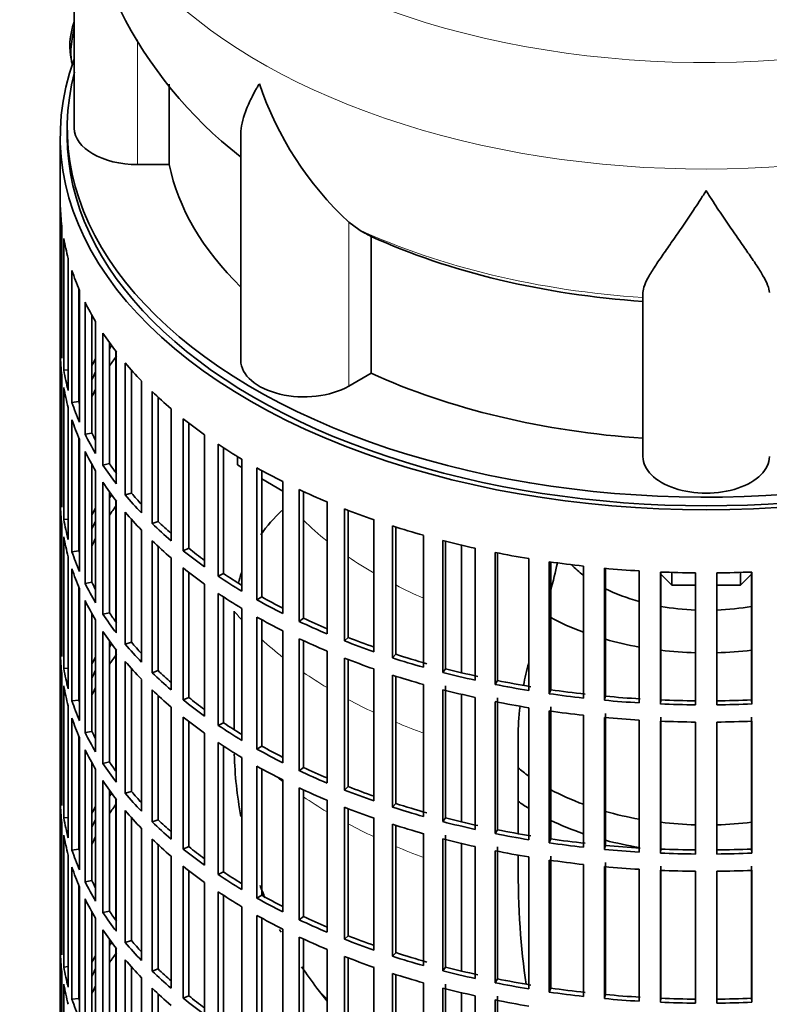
# Model space of a CAD drawing. Header units: millimetres. Extents: x 148 to 904, y -3227 to 2234.
# Tile 4 of 25: x 687 to 794, y -3091 to -2951. Entities that reach past the tile are written whole.
import ezdxf

# ---------------------------------------------------------------- set-up
doc = ezdxf.new("R2010")
doc.units = ezdxf.units.MM
for name, color, linetype in [('M5X8_UNI7687', 7, 'Continuous'), ('VSI134_DIFFUSORE', 7, 'Continuous'), ('VSI134_FILTRO_A', 7, 'Continuous'), ('VSI134_GIUNTO_8×', 7, 'Continuous'), ('VSI134_SUPPORTO_', 7, 'Continuous')]:
    doc.layers.add(name, color=color, linetype=linetype)

# ---------------------------------------------------------------- blocks, each defined once
blk = doc.blocks.new('SE4')
at = {"layer": 'M5X8_UNI7687', "color": 7, "linetype": 'Continuous', "lineweight": 35}
blk.add_arc((704.61, -2955.09), 10, 159.6255, 193.1681, dxfattribs=at)
blk.add_ellipse((696.44, -2953.37), major_axis=(1.01, 4.83), ratio=0.279258, start_param=1.436063, end_param=2.733198, dxfattribs=at)
at = {"layer": 'VSI134_DIFFUSORE', "color": 7, "linetype": 'Continuous', "lineweight": 35}
for p, q in [((695.24, -2923.67), (695.24, -2966.73)), ((708.77, -2971.92), (708.77, -2960.48)), ((718.96, -2967.63), (718.96, -2999.79)), ((704.24, -2971.92), (708.77, -2971.92)), ((735.75, -2981.17), (734.33, -2980.12)), ((737.53, -3001.62), (737.53, -2982.14)), ((776.24, -3013.49), (776.24, -2990.15)), ((734.33, -3003.47), (737.53, -3001.62))]:
    blk.add_line(p, q, dxfattribs=at)
at = {"layer": 'VSI134_DIFFUSORE', "color": 4, "linetype": 'Continuous', "lineweight": 9}
for p, q in [((704.24, -2971.92), (704.24, -2954.17)), ((734.33, -3003.47), (734.33, -2980.12))]:
    blk.add_line(p, q, dxfattribs=at)
at = {"layer": 'VSI134_DIFFUSORE', "color": 7, "linetype": 'Continuous', "lineweight": 35}
for centre, radius, start, end in [((756.35, -2922.61), 61.03, 181.0134, 232.1226), ((766.83, -2945.17), 47.73, 198.6373, 227.0857), ((743.66, -2968.78), 14.7, 237.4509, 245.3566)]:
    blk.add_arc(centre, radius, start, end, dxfattribs=at)
at = {"layer": 'VSI134_DIFFUSORE', "color": 4, "linetype": 'Continuous', "lineweight": 9}
for centre, major_axis, start_param, end_param in [((785.24, -2907.95), (85.67, 0), 2.814065, 6.283185), ((785.24, -2920.71), (-89.83, 0), 0, 3.208728), ((785.24, -2945.25), (-79.5, 0), 0.898849, 1.457346)]:
    blk.add_ellipse(centre, major_axis=major_axis, ratio=0.57735, start_param=start_param, end_param=end_param, dxfattribs=at)
at = {"layer": 'VSI134_DIFFUSORE', "color": 7, "linetype": 'Continuous', "lineweight": 35}
for centre, major_axis, start_param, end_param in [((704.24, -2966.73), (9, 0), 3.141593, 4.712389), ((785.24, -2966.73), (-77, 0), 0.117151, 0.534109), ((785.24, -2947.25), (-77, 0), 0.902549, 1.453645), ((727.96, -2999.79), (9, 0), 3.141593, 5.497787), ((785.24, -2966.73), (-77, 0), 0.902549, 1.453645), ((785.24, -3013.49), (-9, 0), 0, 3.141593)]:
    blk.add_ellipse(centre, major_axis=major_axis, ratio=0.57735, start_param=start_param, end_param=end_param, dxfattribs=at)
for points, knots in [([(718.96, -2967.65), (718.96, -2967.49), (718.97, -2967.33), (719.05, -2966.16), (719.34, -2965.1), (720.01, -2963.43), (720.27, -2962.86), (720.73, -2961.97), (720.89, -2961.66), (721.14, -2961.2), (721.28, -2960.97), (721.41, -2960.74), (721.5, -2960.58), (721.55, -2960.5), (721.6, -2960.42)], [0.4600931, 0.4600931, 0.4600931, 0.4600931, 0.5, 0.5, 0.75, 0.75, 0.875, 0.875, 0.9375, 0.9375, 0.96875, 0.984375, 0.984375, 1, 1, 1, 1]), ([(785.24, -2975.64), (785.11, -2975.85), (784.97, -2976.06), (784.71, -2976.48), (784.57, -2976.69), (784.18, -2977.31), (783.91, -2977.71), (783.13, -2978.9), (782.61, -2979.67), (781.6, -2981.15), (781.1, -2981.86), (780.15, -2983.21), (779.7, -2983.85), (778.86, -2985.08), (778.46, -2985.65), (777.92, -2986.48), (777.75, -2986.74), (777.43, -2987.26), (777.27, -2987.51), (776.86, -2988.23), (776.64, -2988.67), (776.33, -2989.46), (776.24, -2989.83), (776.24, -2990.15)], [0, 0, 0, 0, 0.03125, 0.03125, 0.0625, 0.0625, 0.125, 0.125, 0.25, 0.25, 0.375, 0.375, 0.5, 0.5, 0.625, 0.625, 0.6875, 0.6875, 0.75, 0.75, 0.875, 0.875, 1, 1, 1, 1]), ([(794.24, -2990.15), (794.24, -2989.83), (794.15, -2989.47), (793.84, -2988.67), (793.61, -2988.23), (793.2, -2987.51), (793.05, -2987.26), (792.73, -2986.74), (792.56, -2986.48), (792.02, -2985.66), (791.62, -2985.08), (790.78, -2983.86), (790.32, -2983.21), (789.38, -2981.86), (788.88, -2981.15), (787.87, -2979.67), (787.35, -2978.91), (786.56, -2977.71), (786.3, -2977.31), (785.9, -2976.69), (785.77, -2976.48), (785.5, -2976.06), (785.37, -2975.85), (785.24, -2975.64)], [0, 0, 0, 0, 0.125, 0.125, 0.25, 0.25, 0.3125, 0.3125, 0.375, 0.375, 0.5, 0.5, 0.625, 0.625, 0.75, 0.75, 0.875, 0.875, 0.9375, 0.9375, 0.96875, 0.96875, 1, 1, 1, 1])]:
    blk.add_open_spline(points, degree=3, knots=knots, dxfattribs=at)
at = {"layer": 'VSI134_FILTRO_A', "color": 7, "linetype": 'Continuous', "lineweight": 35}
for p, q in [((693.24, -2967.95), (693.24, -3132.07)), ((693.25, -2977.81), (693.25, -2996.59)), ((693.47, -2980.69), (693.47, -2999.47)), ((693.73, -2982.43), (693.73, -3001.21)), ((694.38, -2985.29), (694.38, -3004.07)), ((694.91, -2987.02), (694.91, -3005.8)), ((695.89, -2989.59), (695.89, -3005.67)), ((695.99, -2989.83), (695.99, -3008.61)), ((696.78, -2991.52), (696.78, -3010.3)), ((697.73, -2993.33), (697.73, -3010.13)), ((698.28, -2994.28), (698.28, -3013.06)), ((699.32, -2995.92), (699.32, -3014.7)), ((693.47, -2996.58), (693.25, -2996.59)), ((700.24, -2997.26), (700.24, -3014.48)), ((701.23, -2998.59), (701.23, -3017.36)), ((693.25, -2999.04), (693.25, -3017.82)), ((702.51, -3000.17), (702.51, -3018.95)), ((694.38, -3001.16), (693.73, -3001.21)), ((703.4, -3001.19), (703.4, -3018.68)), ((693.47, -3001.92), (693.47, -3020.7)), ((704.82, -3002.73), (704.82, -3021.51)), ((693.73, -3003.66), (693.73, -3022.44)), ((706.33, -3004.24), (706.33, -3023.02)), ((695.89, -3005.67), (694.91, -3005.8)), ((707.17, -3005.04), (707.17, -3022.71)), ((694.38, -3006.52), (694.38, -3025.3)), ((709.02, -3006.68), (709.02, -3025.46)), ((694.91, -3008.24), (694.91, -3027.02)), ((710.75, -3008.11), (710.75, -3026.89)), ((711.55, -3008.73), (711.55, -3026.54)), ((695.89, -3010.82), (695.89, -3026.9)), ((695.99, -3011.06), (695.99, -3029.84)), ((697.73, -3010.13), (696.78, -3010.3)), ((713.8, -3010.4), (713.8, -3029.18)), ((696.78, -3012.75), (696.78, -3031.53)), ((715.74, -3011.74), (715.74, -3030.52)), ((716.48, -3012.22), (716.48, -3030.13)), ((719.12, -3013.87), (719.12, -3032.65)), ((697.73, -3014.56), (697.73, -3031.36)), ((698.28, -3015.5), (698.28, -3034.28)), ((700.24, -3014.48), (699.32, -3014.7)), ((721.26, -3015.1), (721.26, -3033.88)), ((721.94, -3015.48), (721.94, -3033.46)), ((693.47, -3017.81), (693.25, -3017.82)), ((699.32, -3017.15), (699.32, -3035.93)), ((724.95, -3017.05), (724.95, -3035.83)), ((727.27, -3018.18), (727.27, -3036.96)), ((700.24, -3018.49), (700.24, -3035.71)), ((701.23, -3019.81), (701.23, -3038.59)), ((703.4, -3018.68), (702.51, -3018.95)), ((727.88, -3018.46), (727.88, -3036.5)), ((693.25, -3020.26), (693.25, -3039.04)), ((731.24, -3019.94), (731.24, -3038.72)), ((733.72, -3020.94), (733.72, -3039.72)), ((734.25, -3021.15), (734.25, -3039.23)), ((694.38, -3022.39), (693.73, -3022.44)), ((702.51, -3021.4), (702.51, -3040.18)), ((703.4, -3022.42), (703.4, -3039.91)), ((737.93, -3022.49), (737.93, -3041.27)), ((693.47, -3023.15), (693.47, -3041.93)), ((704.82, -3023.96), (704.82, -3042.74)), ((707.17, -3022.71), (706.33, -3023.02)), ((740.56, -3023.36), (740.56, -3042.14)), ((741.02, -3023.51), (741.02, -3041.63)), ((693.73, -3024.89), (693.73, -3043.67)), ((744.99, -3024.7), (744.99, -3043.48)), ((706.33, -3025.47), (706.33, -3044.25)), ((707.17, -3026.27), (707.17, -3043.94)), ((711.55, -3026.54), (710.75, -3026.89)), ((747.73, -3025.44), (747.73, -3044.21)), ((748.12, -3025.53), (748.12, -3043.68)), ((752.35, -3026.54), (752.35, -3045.32)), ((694.38, -3027.75), (694.38, -3046.53)), ((695.89, -3026.9), (694.91, -3027.02)), ((709.02, -3027.91), (709.02, -3046.69)), ((755.2, -3027.14), (755.2, -3045.92)), ((755.5, -3027.2), (755.5, -3045.37)), ((759.97, -3028.01), (759.97, -3046.79)), ((694.91, -3029.47), (694.91, -3048.25)), ((710.75, -3029.34), (710.75, -3048.12)), ((762.89, -3028.46), (762.89, -3047.24)), ((763.11, -3028.49), (763.11, -3046.67)), ((767.77, -3029.08), (767.77, -3047.86)), ((770.76, -3029.39), (770.76, -3048.17)), ((770.89, -3029.4), (770.89, -3047.59)), ((711.55, -3029.96), (711.55, -3047.77)), ((716.48, -3030.13), (715.74, -3030.52)), ((775.71, -3029.76), (775.71, -3048.54)), ((778.73, -3029.92), (778.73, -3048.7)), ((778.77, -3029.92), (778.77, -3048.12)), ((783.72, -3030.04), (783.72, -3048.82)), ((786.75, -3030.04), (786.75, -3048.82)), ((791.7, -3029.92), (791.7, -3048.12)), ((791.75, -3029.92), (791.75, -3048.7)), ((695.89, -3032.05), (695.89, -3048.13)), ((695.99, -3032.29), (695.99, -3051.07)), ((697.73, -3031.36), (696.78, -3031.53)), ((713.8, -3031.63), (713.8, -3050.41)), ((715.74, -3032.97), (715.74, -3051.75)), ((716.48, -3033.45), (716.48, -3051.36)), ((721.94, -3033.46), (721.26, -3033.88)), ((696.78, -3033.98), (696.78, -3052.76)), ((719.12, -3035.1), (719.12, -3053.88)), ((697.73, -3035.79), (697.73, -3052.59)), ((700.24, -3035.71), (699.32, -3035.93)), ((721.26, -3036.33), (721.26, -3055.11)), ((727.88, -3036.5), (727.27, -3036.96)), ((698.28, -3036.73), (698.28, -3055.51)), ((721.94, -3036.71), (721.94, -3054.69)), ((693.47, -3039.04), (693.25, -3039.04)), ((699.32, -3038.38), (699.32, -3057.16)), ((724.95, -3038.28), (724.95, -3057.06)), ((727.27, -3039.41), (727.27, -3058.19)), ((734.25, -3039.23), (733.72, -3039.72)), ((700.24, -3039.72), (700.24, -3056.93)), ((703.4, -3039.91), (702.51, -3040.18)), ((727.88, -3039.69), (727.88, -3057.73)), ((693.25, -3041.49), (693.25, -3060.27)), ((701.23, -3041.04), (701.23, -3059.82)), ((731.24, -3041.16), (731.24, -3059.94)), ((733.72, -3042.17), (733.72, -3060.95)), ((741.02, -3041.63), (740.56, -3042.14)), ((694.38, -3043.62), (693.73, -3043.67)), ((702.51, -3042.63), (702.51, -3061.41)), ((734.25, -3042.38), (734.25, -3060.46)), ((693.47, -3044.38), (693.47, -3063.16)), ((703.4, -3043.65), (703.4, -3061.14)), ((707.17, -3043.94), (706.33, -3044.25)), ((737.93, -3043.72), (737.93, -3062.5)), ((740.56, -3044.59), (740.56, -3063.37)), ((741.02, -3044.74), (741.02, -3062.86)), ((748.12, -3043.68), (747.73, -3044.21)), ((693.73, -3046.12), (693.73, -3064.9)), ((704.82, -3045.19), (704.82, -3063.97)), ((744.99, -3045.93), (744.99, -3064.7)), ((748.12, -3046.13), (748.12, -3064.91)), ((755.5, -3045.37), (755.2, -3045.92)), ((706.33, -3046.7), (706.33, -3065.48)), ((707.17, -3047.5), (707.17, -3065.17)), ((711.55, -3047.77), (710.75, -3048.12)), ((747.73, -3046.66), (747.73, -3065.44)), ((752.35, -3047.77), (752.35, -3066.55)), ((755.5, -3047.82), (755.5, -3066.6)), ((763.11, -3046.67), (762.89, -3047.24)), ((770.89, -3047.59), (770.76, -3048.17)), ((694.38, -3048.98), (694.38, -3067.76)), ((695.89, -3048.13), (694.91, -3048.25)), ((709.02, -3049.14), (709.02, -3067.92)), ((755.2, -3048.37), (755.2, -3067.15)), ((759.97, -3049.23), (759.97, -3068.01)), ((763.11, -3049.12), (763.11, -3067.9)), ((778.77, -3048.12), (778.73, -3048.7)), ((791.7, -3048.12), (791.75, -3048.7)), ((710.75, -3050.57), (710.75, -3069.35)), ((762.89, -3049.69), (762.89, -3068.47)), ((767.77, -3050.31), (767.77, -3069.09)), ((770.76, -3050.62), (770.76, -3069.4)), ((770.89, -3050.04), (770.89, -3068.82)), ((778.77, -3050.57), (778.77, -3069.35)), ((791.7, -3050.57), (791.7, -3069.35)), ((694.91, -3050.7), (694.91, -3069.48)), ((711.55, -3051.19), (711.55, -3069)), ((716.48, -3051.36), (715.74, -3051.75)), ((775.71, -3050.99), (775.71, -3069.77)), ((778.73, -3051.14), (778.73, -3069.92)), ((783.72, -3051.27), (783.72, -3070.05)), ((786.75, -3051.27), (786.75, -3070.05)), ((791.75, -3051.14), (791.75, -3069.92)), ((695.89, -3053.27), (695.89, -3069.36)), ((697.73, -3052.59), (696.78, -3052.76)), ((713.8, -3052.86), (713.8, -3071.64)), ((695.99, -3053.52), (695.99, -3072.3)), ((715.74, -3054.2), (715.74, -3072.98)), ((716.48, -3054.68), (716.48, -3072.59)), ((721.94, -3054.69), (721.26, -3055.11)), ((696.78, -3055.21), (696.78, -3073.99)), ((697.73, -3057.02), (697.73, -3073.82)), ((700.24, -3056.93), (699.32, -3057.16)), ((719.12, -3056.33), (719.12, -3075.11)), ((721.26, -3057.56), (721.26, -3076.34)), ((698.28, -3057.96), (698.28, -3076.74)), ((721.94, -3057.94), (721.94, -3075.92)), ((727.88, -3057.73), (727.27, -3058.19)), ((693.47, -3060.27), (693.25, -3060.27)), ((699.32, -3059.61), (699.32, -3078.38)), ((724.95, -3059.51), (724.95, -3078.29)), ((734.25, -3060.46), (733.72, -3060.95)), ((700.24, -3060.94), (700.24, -3078.16)), ((703.4, -3061.14), (702.51, -3061.41)), ((727.27, -3060.64), (727.27, -3079.42)), ((727.88, -3060.92), (727.88, -3078.96)), ((693.25, -3062.72), (693.25, -3081.5)), ((701.23, -3062.27), (701.23, -3081.05)), ((731.24, -3062.39), (731.24, -3081.17)), ((741.02, -3062.86), (740.56, -3063.37)), ((702.51, -3063.86), (702.51, -3082.64)), ((733.72, -3063.4), (733.72, -3082.18)), ((734.25, -3063.6), (734.25, -3081.69)), ((693.47, -3065.61), (693.47, -3084.39)), ((694.38, -3064.85), (693.73, -3064.9)), ((703.4, -3064.88), (703.4, -3082.37)), ((707.17, -3065.17), (706.33, -3065.48)), ((737.93, -3064.95), (737.93, -3083.73)), ((740.56, -3065.82), (740.56, -3084.6)), ((741.02, -3065.97), (741.02, -3084.09)), ((748.12, -3064.91), (747.73, -3065.44)), ((693.73, -3067.35), (693.73, -3086.13)), ((704.82, -3066.42), (704.82, -3085.2)), ((744.99, -3067.15), (744.99, -3085.93)), ((748.12, -3067.36), (748.12, -3086.14)), ((755.5, -3066.6), (755.2, -3067.15)), ((706.33, -3067.93), (706.33, -3086.71)), ((707.17, -3068.73), (707.17, -3086.4)), ((747.73, -3067.89), (747.73, -3086.67)), ((763.11, -3067.9), (762.89, -3068.47)), ((770.89, -3068.82), (770.76, -3069.4)), ((694.38, -3070.21), (694.38, -3088.99)), ((695.89, -3069.36), (694.91, -3069.48)), ((711.55, -3069), (710.75, -3069.35)), ((752.35, -3069), (752.35, -3087.78)), ((755.2, -3069.6), (755.2, -3088.38)), ((755.5, -3069.04), (755.5, -3087.82)), ((778.77, -3069.35), (778.73, -3069.92)), ((791.7, -3069.35), (791.75, -3069.92)), ((709.02, -3070.37), (709.02, -3089.14)), ((759.97, -3070.46), (759.97, -3089.24)), ((762.89, -3070.92), (762.89, -3089.7)), ((763.11, -3070.35), (763.11, -3089.13)), ((767.77, -3071.54), (767.77, -3090.32)), ((770.89, -3071.27), (770.89, -3090.05)), ((694.91, -3071.93), (694.91, -3090.71)), ((710.75, -3071.8), (710.75, -3090.58)), ((711.55, -3072.42), (711.55, -3090.23)), ((716.48, -3072.59), (715.74, -3072.98)), ((770.76, -3071.84), (770.76, -3090.62)), ((775.71, -3072.22), (775.71, -3091)), ((778.73, -3072.37), (778.73, -3091.15)), ((778.77, -3071.8), (778.77, -3090.58)), ((783.72, -3072.5), (783.72, -3091.28)), ((786.75, -3072.5), (786.75, -3091.28)), ((791.7, -3071.8), (791.7, -3090.58)), ((791.75, -3072.37), (791.75, -3091.15)), ((697.73, -3073.82), (696.78, -3073.99)), ((713.8, -3074.09), (713.8, -3092.87)), ((695.89, -3074.5), (695.89, -3090.59)), ((695.99, -3074.75), (695.99, -3093.53)), ((715.74, -3075.43), (715.74, -3094.21)), ((696.78, -3076.44), (696.78, -3095.22)), ((716.48, -3075.91), (716.48, -3093.82)), ((721.94, -3075.92), (721.26, -3076.34)), ((697.73, -3078.24), (697.73, -3095.04)), ((700.24, -3078.16), (699.32, -3078.38)), ((719.12, -3077.56), (719.12, -3096.33)), ((698.28, -3079.19), (698.28, -3097.97)), ((721.26, -3078.79), (721.26, -3097.57)), ((721.94, -3079.16), (721.94, -3097.14)), ((727.88, -3078.96), (727.27, -3079.42)), ((699.32, -3080.83), (699.32, -3099.61)), ((724.95, -3080.74), (724.95, -3099.52)), ((693.47, -3081.5), (693.25, -3081.5)), ((700.24, -3082.17), (700.24, -3099.39)), ((703.4, -3082.37), (702.51, -3082.64)), ((727.27, -3081.87), (727.27, -3100.64)), ((727.88, -3082.15), (727.88, -3100.19)), ((734.25, -3081.69), (733.72, -3082.18)), ((693.25, -3083.95), (693.25, -3102.73)), ((701.23, -3083.5), (701.23, -3102.28)), ((731.24, -3083.62), (731.24, -3102.4)), ((741.02, -3084.09), (740.56, -3084.6)), ((702.51, -3085.09), (702.51, -3103.86)), ((733.72, -3084.63), (733.72, -3103.4)), ((734.25, -3084.83), (734.25, -3102.92)), ((693.47, -3086.84), (693.47, -3105.61)), ((694.38, -3086.08), (693.73, -3086.13)), ((703.4, -3086.11), (703.4, -3103.6)), ((707.17, -3086.4), (706.33, -3086.71)), ((737.93, -3086.18), (737.93, -3104.96)), ((740.56, -3087.05), (740.56, -3105.83)), ((748.12, -3086.14), (747.73, -3086.67)), ((704.82, -3087.65), (704.82, -3106.43)), ((741.02, -3087.2), (741.02, -3105.32)), ((744.99, -3088.38), (744.99, -3107.16)), ((755.5, -3087.82), (755.2, -3088.38)), ((693.73, -3088.58), (693.73, -3107.36)), ((706.33, -3089.16), (706.33, -3107.94)), ((747.73, -3089.12), (747.73, -3107.9)), ((748.12, -3088.59), (748.12, -3107.37)), ((763.11, -3089.13), (762.89, -3089.7)), ((695.89, -3090.59), (694.91, -3090.71)), ((707.17, -3089.96), (707.17, -3107.63)), ((711.55, -3090.23), (710.75, -3090.58)), ((752.35, -3090.23), (752.35, -3109.01)), ((755.2, -3090.82), (755.2, -3109.6)), ((755.5, -3090.27), (755.5, -3109.05)), ((770.89, -3090.05), (770.76, -3090.62)), ((778.77, -3090.58), (778.73, -3091.15)), ((791.7, -3090.58), (791.75, -3091.15))]:
    blk.add_line(p, q, dxfattribs=at)
for centre, major_axis, start_param, end_param in [((785.24, -2967.95), (-92, 0), -0.208894, 3.350487), ((785.24, -2967.95), (-91, 0), 0, 3.141593), ((785.24, -2976.93), (-92, 0), 0.016456, 0.07081), ((785.24, -2976.93), (-92, 0), 0.103722, 0.158077), ((785.24, -2976.93), (-92, 0), 0.190989, 0.245343), ((785.24, -2976.93), (-92, 0), 0.278255, 0.33261), ((785.24, -2976.93), (-92, 0), 0.365522, 0.419876), ((785.24, -2995.71), (-92, 0), 0.016456, 0.07081), ((785.24, -3016.94), (-91, 0), -0.374965, -0.365223), ((785.24, -2998.16), (-92, 0), 0.016456, 0.07081), ((785.24, -3016.94), (-92, 0), -0.33261, -0.313806), ((785.24, -3019.39), (-91, 0), -0.394539, -0.365223), ((785.24, -2976.93), (-92, 0), 0.452788, 0.507143), ((785.24, -2995.71), (-92, 0), 0.103722, 0.158077), ((785.24, -3016.94), (-91, 0), -0.299174, -0.277957), ((785.24, -2998.16), (-92, 0), 0.103722, 0.158077), ((785.24, -3019.39), (-91, 0), -0.299174, -0.277957), ((785.24, -2976.93), (-92, 0), 0.540055, 0.594409), ((785.24, -2995.71), (-92, 0), 0.190989, 0.245343), ((785.24, -2995.71), (-91, 0), 0.19069, 0.196715), ((785.24, -2998.16), (-92, 0), 0.190989, 0.245343), ((785.24, -2976.93), (-92, 0), 0.627321, 0.681676), ((785.24, -2995.71), (-92, 0), 0.278255, 0.33261), ((785.24, -2995.71), (-91, 0), 0.277957, 0.299174), ((785.24, -2998.16), (-92, 0), 0.278255, 0.33261), ((785.24, -2976.93), (-92, 0), 0.714588, 0.768942), ((785.24, -2995.71), (-92, 0), 0.365522, 0.419876), ((785.24, -2995.71), (-91, 0), 0.365223, 0.394539), ((785.24, -2976.93), (-92, 0), 0.801854, 0.856209), ((785.24, -3016.94), (-92, 0), 0.016456, 0.07081), ((785.24, -2998.16), (-92, 0), 0.365522, 0.419876), ((785.24, -2976.93), (-92, 0), 0.889121, 0.943475), ((785.24, -3038.17), (-91, 0), -0.374965, -0.365223), ((785.24, -2995.71), (-92, 0), 0.452788, 0.507143), ((785.24, -2995.71), (-91, 0), 0.45249, 0.486998), ((785.24, -3019.39), (-92, 0), 0.016456, 0.07081), ((785.24, -3038.17), (-92, 0), -0.33261, -0.313806), ((785.24, -3040.62), (-91, 0), -0.394539, -0.365223), ((785.24, -2976.93), (-92, 0), 0.976387, 1.030742), ((785.24, -3016.94), (-92, 0), 0.103722, 0.158077), ((785.24, -2998.16), (-92, 0), 0.452788, 0.507143), ((785.24, -3038.17), (-91, 0), -0.299174, -0.277957), ((785.24, -2995.71), (-92, 0), 0.540055, 0.594409), ((785.24, -2995.71), (-91, 0), 0.539756, 0.577951), ((785.24, -2976.93), (-92, 0), 1.063654, 1.118008), ((785.24, -3019.39), (-92, 0), 0.103722, 0.158077), ((785.24, -3040.62), (-91, 0), -0.299174, -0.277957), ((785.24, -2998.16), (-92, 0), 0.540055, 0.594409), ((785.24, -2995.71), (-91, 0), 0.627022, 0.668018), ((785.24, -2976.93), (-92, 0), 1.15092, 1.205275), ((785.24, -3016.94), (-92, 0), 0.190989, 0.245343), ((785.24, -3016.94), (-91, 0), 0.19069, 0.196715), ((785.24, -2995.71), (-92, 0), 0.627321, 0.681676), ((785.24, -2976.93), (-92, 0), 1.238186, 1.292541), ((785.24, -3019.39), (-92, 0), 0.190989, 0.245343), ((785.24, -2998.16), (-92, 0), 0.627321, 0.681676), ((785.24, -2976.93), (-92, 0), 1.325453, 1.379807), ((785.24, -2976.93), (-92, 0), 1.412719, 1.467074), ((785.24, -2995.71), (-92, 0), 0.714588, 0.768942), ((785.24, -2995.71), (-91, 0), 0.714289, 0.757518), ((785.24, -2976.93), (-92, 0), 1.499986, 1.55434), ((785.24, -2976.93), (92, 0), 4.728845, 4.783199), ((785.24, -3016.94), (-92, 0), 0.278255, 0.33261), ((785.24, -3016.94), (-91, 0), 0.277957, 0.299174), ((785.24, -2998.16), (-92, 0), 0.714588, 0.768942), ((785.24, -2995.71), (-91, 0), 0.801555, 0.846635), ((785.24, -3019.39), (-92, 0), 0.278255, 0.33261), ((785.24, -2995.71), (-92, 0), 0.801854, 0.856209), ((785.24, -3016.94), (-92, 0), 0.365522, 0.419876), ((785.24, -3016.94), (-91, 0), 0.365223, 0.394539), ((785.24, -2998.16), (-92, 0), 0.801854, 0.856209), ((785.24, -2995.71), (-91, 0), 0.888822, 0.935485), ((785.24, -2995.71), (-92, 0), 0.889121, 0.943475), ((785.24, -3038.17), (-92, 0), 0.016456, 0.07081), ((785.24, -3019.39), (-92, 0), 0.365522, 0.419876), ((785.24, -2998.16), (-92, 0), 0.889121, 0.943475), ((785.24, -2995.71), (-91, 0), 0.976088, 1.024141), ((785.24, -3059.4), (-91, 0), -0.374965, -0.365223), ((785.24, -3016.94), (-92, 0), 0.452788, 0.507143), ((785.24, -3016.94), (-91, 0), 0.45249, 0.486998), ((785.24, -2995.71), (-92, 0), 0.976387, 1.030742), ((785.24, -3040.62), (-92, 0), 0.016456, 0.07081), ((785.24, -3059.4), (-92, 0), -0.33261, -0.313806), ((785.24, -3061.85), (-91, 0), -0.394539, -0.365223), ((785.24, -2998.16), (-92, 0), 0.976387, 1.030742), ((785.24, -2995.71), (-92, 0), 1.063654, 1.118008), ((785.24, -2995.71), (-91, 0), 1.063355, 1.118307), ((785.24, -3019.39), (-92, 0), 0.452788, 0.507143), ((785.24, -3038.17), (-92, 0), 0.103722, 0.158077), ((785.24, -3059.4), (-91, 0), -0.299174, -0.277957), ((785.24, -3016.94), (-92, 0), 0.540055, 0.594409), ((785.24, -3016.94), (-91, 0), 0.539756, 0.577951), ((785.24, -2998.16), (-92, 0), 1.063654, 1.118008), ((785.24, -2995.71), (-92, 0), 1.15092, 1.205275), ((785.24, -2995.71), (-91, 0), 1.150621, 1.205573), ((785.24, -3040.62), (-92, 0), 0.103722, 0.158077), ((785.24, -3061.85), (-91, 0), -0.299174, -0.277957), ((785.24, -2995.71), (-92, 0), 1.238186, 1.292541), ((785.24, -2995.71), (-91, 0), 1.237888, 1.29284), ((785.24, -3019.39), (-92, 0), 0.540055, 0.594409), ((785.24, -3016.94), (-91, 0), 0.627022, 0.668018), ((785.24, -2998.16), (-92, 0), 1.15092, 1.205275), ((785.24, -2995.71), (-92, 0), 1.325453, 1.379807), ((785.24, -2995.71), (-91, 0), 1.325154, 1.380106), ((785.24, -2995.71), (-91, 0), 1.412421, 1.467373), ((785.24, -3038.17), (-92, 0), 0.190989, 0.245343), ((785.24, -3038.17), (-91, 0), 0.19069, 0.196715), ((785.24, -3016.94), (-92, 0), 0.627321, 0.681676), ((785.24, -2998.16), (-92, 0), 1.238186, 1.292541), ((785.24, -2995.71), (-92, 0), 1.412719, 1.467074), ((785.24, -2995.71), (-92, 0), 1.499986, 1.55434), ((785.24, -2995.71), (-91, 0), 1.499687, 1.554639), ((785.24, -2995.71), (91, 0), 4.728546, 4.783498), ((785.24, -2995.71), (92, 0), 4.728845, 4.783199), ((785.24, -3019.39), (-92, 0), 0.627321, 0.681676), ((785.24, -2998.16), (-92, 0), 1.325453, 1.379807), ((785.24, -2998.16), (-92, 0), 1.412719, 1.467074), ((785.24, -3040.62), (-92, 0), 0.190989, 0.245343), ((785.24, -3016.94), (-92, 0), 0.714588, 0.768942), ((785.24, -3016.94), (-91, 0), 0.714289, 0.757518), ((785.24, -2998.16), (-92, 0), 1.499986, 1.55434), ((785.24, -2998.16), (92, 0), 4.728845, 4.783199), ((785.24, -3038.17), (-92, 0), 0.278255, 0.33261), ((785.24, -3038.17), (-91, 0), 0.277957, 0.299174), ((785.24, -3019.39), (-92, 0), 0.714588, 0.768942), ((785.24, -3016.94), (-91, 0), 0.801555, 0.846635), ((785.24, -3040.62), (-92, 0), 0.278255, 0.33261), ((785.24, -3016.94), (-92, 0), 0.801854, 0.856209), ((785.24, -3038.17), (-92, 0), 0.365522, 0.419876), ((785.24, -3038.17), (-91, 0), 0.365223, 0.394539), ((785.24, -3019.39), (-92, 0), 0.801854, 0.856209), ((785.24, -3016.94), (-92, 0), 0.889121, 0.943475), ((785.24, -3016.94), (-91, 0), 0.888822, 0.935485), ((785.24, -3059.4), (-92, 0), 0.016456, 0.07081), ((785.24, -3040.62), (-92, 0), 0.365522, 0.419876), ((785.24, -3016.94), (-91, 0), 0.976088, 1.024141), ((785.24, -3080.63), (-91, 0), -0.374965, -0.365223), ((785.24, -3038.17), (-92, 0), 0.452788, 0.507143), ((785.24, -3038.17), (-91, 0), 0.45249, 0.486998), ((785.24, -3019.39), (-92, 0), 0.889121, 0.943475), ((785.24, -3016.94), (-92, 0), 0.976387, 1.030742), ((785.24, -3061.85), (-92, 0), 0.016456, 0.07081), ((785.24, -3083.08), (-91, 0), -0.394539, -0.365223), ((785.24, -3016.94), (-91, 0), 1.063355, 1.118307), ((785.24, -3080.63), (-92, 0), -0.33261, -0.313806), ((785.24, -3040.62), (-92, 0), 0.452788, 0.507143), ((785.24, -3019.39), (-92, 0), 0.976387, 1.030742), ((785.24, -3016.94), (-92, 0), 1.063654, 1.118008), ((785.24, -3059.4), (-92, 0), 0.103722, 0.158077), ((785.24, -3080.63), (-91, 0), -0.299174, -0.277957), ((785.24, -3038.17), (-92, 0), 0.540055, 0.594409), ((785.24, -3038.17), (-91, 0), 0.539756, 0.577951), ((785.24, -3019.39), (-92, 0), 1.063654, 1.118008), ((785.24, -3016.94), (-92, 0), 1.15092, 1.205275), ((785.24, -3016.94), (-91, 0), 1.150621, 1.205573), ((785.24, -3061.85), (-92, 0), 0.103722, 0.158077), ((785.24, -3016.94), (-92, 0), 1.238186, 1.292541), ((785.24, -3016.94), (-91, 0), 1.237888, 1.29284), ((785.24, -3083.08), (-91, 0), -0.299174, -0.277957), ((785.24, -3040.62), (-92, 0), 0.540055, 0.594409), ((785.24, -3019.39), (-92, 0), 1.15092, 1.205275), ((785.24, -3016.94), (-92, 0), 1.325453, 1.379807), ((785.24, -3016.94), (-91, 0), 1.325154, 1.380106), ((785.24, -3016.94), (-91, 0), 1.412421, 1.467373), ((785.24, -3059.4), (-92, 0), 0.190989, 0.245343), ((785.24, -3059.4), (-91, 0), 0.19069, 0.196715), ((785.24, -3038.17), (-92, 0), 0.627321, 0.681676), ((785.24, -3038.17), (-91, 0), 0.627022, 0.668018), ((785.24, -3019.39), (-92, 0), 1.238186, 1.292541), ((785.24, -3016.94), (-92, 0), 1.412719, 1.467074), ((785.24, -3016.94), (-92, 0), 1.499986, 1.55434), ((785.24, -3016.94), (-91, 0), 1.499687, 1.554639), ((785.24, -3016.94), (91, 0), 4.728546, 4.783498), ((785.24, -3016.94), (92, 0), 4.728845, 4.783199), ((785.24, -3019.39), (-92, 0), 1.325453, 1.379807), ((785.24, -3061.85), (-92, 0), 0.190989, 0.245343), ((785.24, -3040.62), (-92, 0), 0.627321, 0.681676), ((785.24, -3038.17), (-92, 0), 0.714588, 0.768942), ((785.24, -3038.17), (-91, 0), 0.714289, 0.757518), ((785.24, -3019.39), (-92, 0), 1.412719, 1.467074), ((785.24, -3019.39), (-92, 0), 1.499986, 1.55434), ((785.24, -3019.39), (92, 0), 4.728845, 4.783199), ((785.24, -3059.4), (-92, 0), 0.278255, 0.33261), ((785.24, -3059.4), (-91, 0), 0.277957, 0.299174), ((785.24, -3040.62), (-92, 0), 0.714588, 0.768942), ((785.24, -3061.85), (-92, 0), 0.278255, 0.33261), ((785.24, -3038.17), (-92, 0), 0.801854, 0.856209), ((785.24, -3038.17), (-91, 0), 0.801555, 0.846635), ((785.24, -3059.4), (-92, 0), 0.365522, 0.419876), ((785.24, -3059.4), (-91, 0), 0.365223, 0.394539), ((785.24, -3040.62), (-92, 0), 0.801854, 0.856209), ((785.24, -3038.17), (-92, 0), 0.889121, 0.943475), ((785.24, -3038.17), (-91, 0), 0.888822, 0.935485), ((785.24, -3061.85), (-92, 0), 0.365522, 0.419876), ((785.24, -3080.63), (-92, 0), 0.016456, 0.07081), ((785.24, -3101.86), (-91, 0), -0.374965, -0.365223), ((785.24, -3059.4), (-92, 0), 0.452788, 0.507143), ((785.24, -3059.4), (-91, 0), 0.45249, 0.486998), ((785.24, -3040.62), (-92, 0), 0.889121, 0.943475), ((785.24, -3038.17), (-92, 0), 0.976387, 1.030742), ((785.24, -3038.17), (-91, 0), 0.976088, 1.024141), ((785.24, -3083.08), (-92, 0), 0.016456, 0.07081), ((785.24, -3104.31), (-91, 0), -0.394539, -0.365223), ((785.24, -3038.17), (-91, 0), 1.063355, 1.118307), ((785.24, -3101.86), (-92, 0), -0.33261, -0.313806), ((785.24, -3061.85), (-92, 0), 0.452788, 0.507143), ((785.24, -3040.62), (-92, 0), 0.976387, 1.030742), ((785.24, -3038.17), (-92, 0), 1.063654, 1.118008), ((785.24, -3080.63), (-92, 0), 0.103722, 0.158077), ((785.24, -3101.86), (-91, 0), -0.299174, -0.277957), ((785.24, -3059.4), (-92, 0), 0.540055, 0.594409), ((785.24, -3059.4), (-91, 0), 0.539756, 0.577951), ((785.24, -3040.62), (-92, 0), 1.063654, 1.118008), ((785.24, -3038.17), (-92, 0), 1.15092, 1.205275), ((785.24, -3038.17), (-91, 0), 1.150621, 1.205573), ((785.24, -3038.17), (-92, 0), 1.238186, 1.292541), ((785.24, -3038.17), (-91, 0), 1.237888, 1.29284), ((785.24, -3083.08), (-92, 0), 0.103722, 0.158077), ((785.24, -3104.31), (-91, 0), -0.299174, -0.277957), ((785.24, -3061.85), (-92, 0), 0.540055, 0.594409), ((785.24, -3040.62), (-92, 0), 1.15092, 1.205275), ((785.24, -3038.17), (-92, 0), 1.325453, 1.379807), ((785.24, -3038.17), (-91, 0), 1.325154, 1.380106), ((785.24, -3080.63), (-92, 0), 0.190989, 0.245343), ((785.24, -3080.63), (-91, 0), 0.19069, 0.196715), ((785.24, -3059.4), (-92, 0), 0.627321, 0.681676), ((785.24, -3059.4), (-91, 0), 0.627022, 0.668018), ((785.24, -3040.62), (-92, 0), 1.238186, 1.292541), ((785.24, -3038.17), (-92, 0), 1.412719, 1.467074), ((785.24, -3038.17), (-91, 0), 1.412421, 1.467373), ((785.24, -3038.17), (-92, 0), 1.499986, 1.55434), ((785.24, -3038.17), (-91, 0), 1.499687, 1.554639), ((785.24, -3038.17), (91, 0), 4.728546, 4.783498), ((785.24, -3038.17), (92, 0), 4.728845, 4.783199)]:
    blk.add_ellipse(centre, major_axis=major_axis, ratio=0.57735, start_param=start_param, end_param=end_param, dxfattribs=at)
at = {"layer": 'VSI134_GIUNTO_8×', "color": 7, "linetype": 'Continuous', "lineweight": 35}
for centre, major_axis, start_param, end_param in [((785.24, -3022.66), (-22, 0), 0.512266, 0.653708), ((785.24, -3022.66), (-22, 0), 0.860097, 1.12301), ((785.24, -3022.66), (-22, 0), 1.272507, 1.501929), ((785.24, -3022.66), (-22, 0), 1.639664, 1.869086), ((785.24, -3022.66), (-32.5, 0), 0.821803, 1.003487), ((785.24, -3022.66), (-32.5, 0), 1.113415, 1.273341), ((785.24, -3022.66), (-32.5, 0), 1.370522, 1.524199), ((785.24, -3022.66), (-32.5, 0), 1.617394, 1.771071), ((785.24, -3047.15), (-32.5, 0), 0.601935, 0.680034), ((785.24, -3047.15), (-32.5, 0), 0.821803, 1.003487), ((785.24, -3049.98), (34.5, 0), 3.823362, 3.890437), ((785.24, -3047.15), (-32.5, 0), 1.113415, 1.273341), ((785.24, -3049.98), (34.5, 0), 4.016029, 4.181601), ((785.24, -3047.15), (-32.5, 0), 1.370522, 1.524199), ((785.24, -3047.15), (-32.5, 0), 1.617394, 1.771071), ((785.24, -3049.98), (34.5, 0), 4.283346, 4.432658)]:
    blk.add_ellipse(centre, major_axis=major_axis, ratio=0.57735, start_param=start_param, end_param=end_param, dxfattribs=at)
at = {"layer": 'VSI134_SUPPORTO_', "color": 7, "linetype": 'Continuous', "lineweight": 35}
for p, q in [((694.24, -2966.73), (694.24, -2967.95)), ((701.16, -3015.82), (701.16, -2998.5)), ((718.48, -3014.65), (718.48, -3013.48)), ((719.12, -3015.02), (718.48, -3014.65)), ((724.95, -3018.39), (721.94, -3016.65)), ((701.16, -3037.05), (701.16, -3019.73)), ((750.41, -3044.25), (750.41, -3026.1)), ((780.33, -3031.79), (778.77, -3030.23)), ((780.33, -3031.79), (780.33, -3029.97)), ((790.15, -3031.79), (790.15, -3029.97)), ((791.7, -3030.23), (790.15, -3031.79)), ((783.72, -3031.79), (780.33, -3031.79)), ((790.15, -3031.79), (786.75, -3031.79)), ((718.01, -3035.51), (718.01, -3052.35)), ((701.16, -3058.28), (701.16, -3040.96)), ((750.41, -3065.48), (750.41, -3047.33)), ((758.45, -3067.15), (758.45, -3053.28)), ((701.16, -3079.5), (701.16, -3062.19)), ((750.41, -3086.71), (750.41, -3068.55)), ((758.45, -3071.33), (758.45, -3070.21)), ((701.16, -3100.73), (701.16, -3083.42)), ((729.8, -3089.16), (731.24, -3091)), ((750.41, -3107.94), (750.41, -3089.78))]:
    blk.add_line(p, q, dxfattribs=at)
for centre, radius, start, end in [((738.88, -3036.64), 20.9, 132.2885, 144.8366), ((738.88, -3036.64), 20.9, 161.6046, 165.7625), ((775.57, -3054.24), 57.56, 181.5895, 190.4957), ((775.57, -3054.24), 57.56, 200.6285, 202.5098), ((775.57, -3054.24), 57.56, 207.4475, 207.8764), ((775.57, -3054.24), 57.56, 213.6, 217.3447)]:
    blk.add_arc(centre, radius, start, end, dxfattribs=at)
for centre, major_axis, ratio, start_param, end_param in [((785.24, -2966.73), (91, 0), 0.57735, 2.989483, 6.283185), ((753.09, -3027.49), (8.14, 34.04), 0.31246, 4.639612, 4.753819), ((764.19, -3045.28), (3.49, 14.59), 0.31246, 1.479895, 1.698732), ((764.19, -3045.28), (3.49, 14.59), 0.31246, -4.378668, -4.059125), ((792.89, -3023.33), (-20.93, -87.53), 0.31246, -0.917533, -0.65805)]:
    blk.add_ellipse(centre, major_axis=major_axis, ratio=ratio, start_param=start_param, end_param=end_param, dxfattribs=at)
at = {"layer": 'VSI134_SUPPORTO_', "color": 4, "linetype": 'Continuous', "lineweight": 9}
for centre, major_axis, start_param, end_param in [((785.24, -3003.01), (-66.6, 0), 0.533057, 0.625209), ((785.24, -3003.01), (-66.6, 0), 0.698932, 0.780897), ((785.24, -3003.01), (-66.6, 0), 0.844673, 0.921885), ((785.24, -3016.31), (-75, 0), 0.459415, 0.491682), ((785.24, -3016.31), (-75, 0), 0.566131, 0.63707), ((785.24, -3016.31), (-75, 0), 0.70007, 0.766956), ((785.24, -3016.31), (-75, 0), 0.823319, 0.888301), ((785.24, -3016.31), (-75, 0), 0.94022, 1.004352), ((785.24, -3034), (-75, 0), 0.618187, 0.63707), ((785.24, -3034), (-75, 0), 0.70007, 0.766956), ((785.24, -3034), (-75, 0), 0.823319, 0.888301), ((785.24, -3034), (-75, 0), 0.94022, 1.004352), ((785.24, -3072.78), (-62.27, 0), 0.473078, 0.521266)]:
    blk.add_ellipse(centre, major_axis=major_axis, ratio=0.57735, start_param=start_param, end_param=end_param, dxfattribs=at)

msp = doc.modelspace()

# ---------------------------------------------------------------- block references
msp.add_blockref('SE4', (0, 0))

doc.saveas('drawing.dxf')
